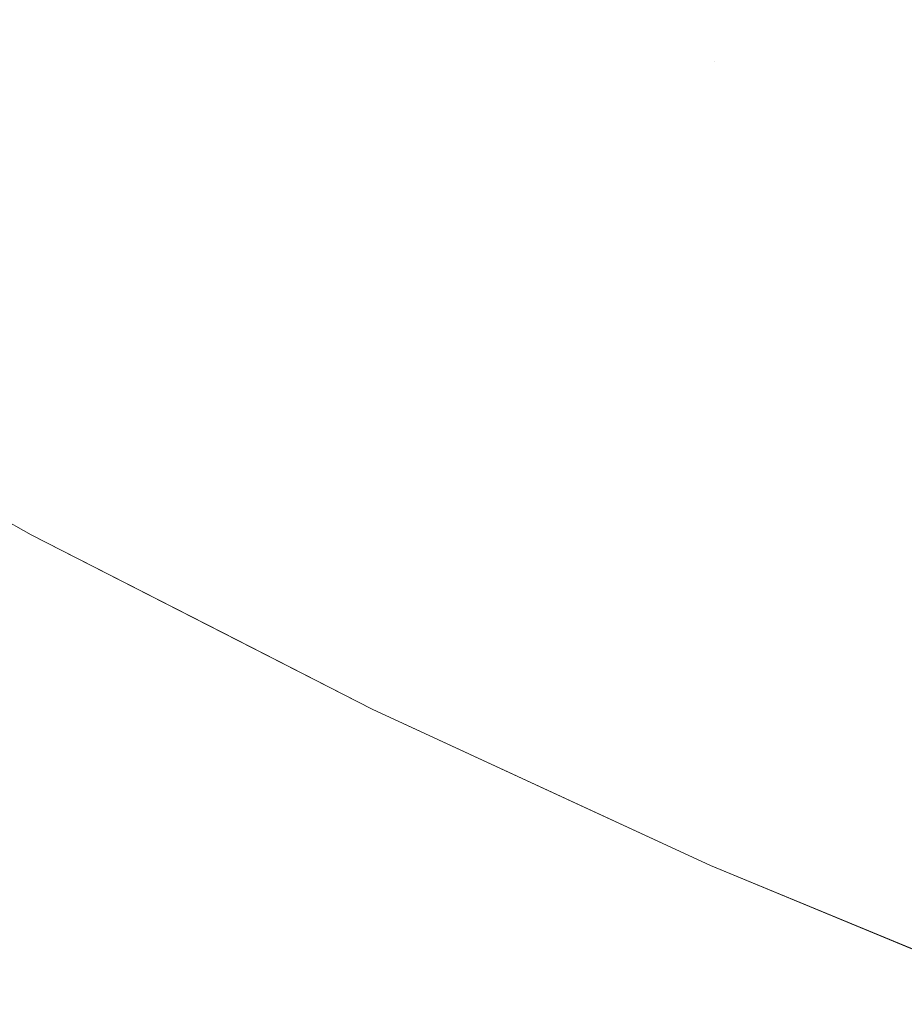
# Model space of a CAD drawing. Header units: centimetres. Extents: x -17.1 to 18.2, y 3.4 to 5.2.
# Tile 5 of 256: x -17.04259 to -17.03766, y 3.40339 to 3.40888. Entities that reach past the tile are written whole.
import ezdxf

# ---------------------------------------------------------------- set-up
doc = ezdxf.new("R2010")
doc.units = ezdxf.units.CM
doc.header["$LTSCALE"] = 2.54
doc.layers.add('Lucido design-1', color=7, linetype='Continuous')

# ---------------------------------------------------------------- blocks, each defined once
blk = doc.blocks.new('Gruppo-4-1')
at = {"color": 7, "linetype": 'Continuous', "lineweight": 9}
for points, invisible_edges in [([(-17.0416549, 3.4092184, -1872.9416161), (-17.041741, 3.408851, -1872.9401294), (-17.0435626, 3.4098724, -1872.9401294), (-17.0434691, 3.4102357, -1872.9416161)], 15), ([(-17.0426556, 3.409352, -1872.2908986), (-17.041741, 3.408851, -1872.2908986), (-17.0415638, 3.4096065, -1872.2879344), (-17.0424708, 3.4101033, -1872.2879344)], 15), ([(-17.0396407, 3.4090847, -1872.9445615), (-17.0397282, 3.408672, -1872.9430936), (-17.0415638, 3.4096065, -1872.9430936), (-17.041468, 3.410015, -1872.9445615)], 15), ([(-17.0386294, 3.4090847, -1872.2850088), (-17.0377035, 3.408672, -1872.2850088), (-17.037526, 3.4096065, -1872.2821254), (-17.0384423, 3.410015, -1872.2821254)], 15), ([(-17.0406495, 3.4091293, -1872.2879344), (-17.0397282, 3.408672, -1872.2879344), (-17.0395488, 3.4095177, -1872.2850088), (-17.0404616, 3.4099708, -1872.2850088)], 15), ([(-17.0376166, 3.4091293, -1872.9474665), (-17.0377035, 3.408672, -1872.9460193), (-17.0395488, 3.4095177, -1872.9460193), (-17.0394527, 3.4099708, -1872.9474665)], 15), ([(-17.0436508, 3.4095298, -1872.938634), (-17.0435626, 3.4098724, -1872.9401294), (-17.041741, 3.408851, -1872.9401294), (-17.0418223, 3.4085046, -1872.938634)], 15), ([(-17.0406495, 3.4091293, -1872.2879344), (-17.0415638, 3.4096065, -1872.2879344), (-17.041741, 3.408851, -1872.2908986), (-17.0408191, 3.4083698, -1872.2908986)], 15), ([(-17.0416549, 3.4092184, -1872.9416161), (-17.0415638, 3.4096065, -1872.9430936), (-17.0397282, 3.408672, -1872.9430936), (-17.0398114, 3.4082799, -1872.9416161)], 15), ([(-17.0366036, 3.4092184, -1872.2821254), (-17.037526, 3.4096065, -1872.2821254), (-17.0377035, 3.408672, -1872.2850088), (-17.0367716, 3.4082799, -1872.2850088)], 15), ([(-17.0418223, 3.4085046, -1872.938634), (-17.0418986, 3.4081793, -1872.9371304), (-17.0437336, 3.4092082, -1872.9371304), (-17.0436508, 3.4095298, -1872.938634)], 15), ([(-17.0386294, 3.4090847, -1872.2850088), (-17.0395488, 3.4095177, -1872.2850088), (-17.0397282, 3.408672, -1872.2879344), (-17.0388002, 3.4082349, -1872.2879344)], 15), ([(-17.0387168, 3.4086496, -1872.9445615), (-17.0396407, 3.4090847, -1872.9445615), (-17.0395488, 3.4095177, -1872.9460193), (-17.0377035, 3.408672, -1872.9460193)], 15), ([(-17.0428199, 3.4086839, -1872.2938976), (-17.0418986, 3.4081793, -1872.2938976), (-17.041741, 3.408851, -1872.2908986), (-17.0426556, 3.409352, -1872.2908986)], 15), ([(-17.0438109, 3.4089077, -1872.9356192), (-17.0437336, 3.4092082, -1872.9371304), (-17.0418986, 3.4081793, -1872.9371304), (-17.0419699, 3.4078754, -1872.9356192)], 15), ([(-17.0398114, 3.4082799, -1872.9416161), (-17.0398901, 3.4079087, -1872.9401294), (-17.041741, 3.408851, -1872.9401294), (-17.0416549, 3.4092184, -1872.9416161)], 15), ([(-17.0408191, 3.4083698, -1872.2908986), (-17.0398901, 3.4079087, -1872.2908986), (-17.0397282, 3.408672, -1872.2879344), (-17.0406495, 3.4091293, -1872.2879344)], 15), ([(-17.0367716, 3.4082799, -1872.9460193), (-17.0377035, 3.408672, -1872.9460193), (-17.0376166, 3.4091293, -1872.9474665), (-17.0366894, 3.4087392, -1872.9474665)], 15), ([(-17.0388002, 3.4082349, -1872.9430936), (-17.0397282, 3.408672, -1872.9430936), (-17.0396407, 3.4090847, -1872.9445615), (-17.0387168, 3.4086496, -1872.9445615)], 15), ([(-17.0388002, 3.4082349, -1872.2879344), (-17.0378657, 3.4078184, -1872.2879344), (-17.0377035, 3.408672, -1872.2850088), (-17.0386294, 3.4090847, -1872.2850088)], 15), ([(-17.0419699, 3.4078754, -1872.9356192), (-17.0420361, 3.4075932, -1872.9341007), (-17.0438828, 3.4086286, -1872.9341007), (-17.0438109, 3.4089077, -1872.9356192)], 15), ([(-17.0408191, 3.4083698, -1872.2908986), (-17.041741, 3.408851, -1872.2908986), (-17.0418986, 3.4081793, -1872.2938976), (-17.0409699, 3.4076946, -1872.2938976)], 15), ([(-17.0418223, 3.4085046, -1872.938634), (-17.041741, 3.408851, -1872.9401294), (-17.0398901, 3.4079087, -1872.9401294), (-17.0399644, 3.4075587, -1872.938634)], 15), ([(-17.0429633, 3.408101, -1872.2969274), (-17.0420361, 3.4075932, -1872.2969274), (-17.0418986, 3.4081793, -1872.2938976), (-17.0428199, 3.4086839, -1872.2938976)], 15), ([(-17.0388002, 3.4082349, -1872.2879344), (-17.0397282, 3.408672, -1872.2879344), (-17.0398901, 3.4079087, -1872.2908986), (-17.0389544, 3.407468, -1872.2908986)], 15), ([(-17.0388794, 3.4078409, -1872.9416161), (-17.0398114, 3.4082799, -1872.9416161), (-17.0397282, 3.408672, -1872.9430936), (-17.0388002, 3.4082349, -1872.9430936)], 15), ([(-17.0377035, 3.408672, -1872.9460193), (-17.0377866, 3.4082349, -1872.9445615), (-17.0387168, 3.4086496, -1872.9445615)], 11), ([(-17.0367716, 3.4082799, -1872.2850088), (-17.0377035, 3.408672, -1872.2850088), (-17.0378657, 3.4078184, -1872.2879344), (-17.0369252, 3.4074226, -1872.2879344)], 15), ([(-17.0368502, 3.4078409, -1872.9445615), (-17.0377866, 3.4082349, -1872.9445615), (-17.0377035, 3.408672, -1872.9460193), (-17.0367716, 3.4082799, -1872.9460193)], 15), ([(-17.0439491, 3.4083711, -1872.9325755), (-17.0438828, 3.4086286, -1872.9341007), (-17.0420361, 3.4075932, -1872.9341007), (-17.0420972, 3.4073328, -1872.9325755)], 15), ([(-17.0387168, 3.4086496, -1872.9445615), (-17.0377866, 3.4082349, -1872.9445615), (-17.0378657, 3.4078184, -1872.9430936), (-17.0388002, 3.4082349, -1872.9430936)], 15), ([(-17.0399644, 3.4075587, -1872.938634), (-17.0400341, 3.4072301, -1872.9371304), (-17.0418986, 3.4081793, -1872.9371304), (-17.0418223, 3.4085046, -1872.938634)], 15), ([(-17.0420972, 3.4073328, -1872.9325755), (-17.0421531, 3.4070944, -1872.9310442), (-17.0440098, 3.4081353, -1872.9310442), (-17.0439491, 3.4083711, -1872.9325755)], 15), ([(-17.0409699, 3.4076946, -1872.2938976), (-17.0400341, 3.4072301, -1872.2938976), (-17.0398901, 3.4079087, -1872.2908986), (-17.0408191, 3.4083698, -1872.2908986)], 15), ([(-17.0389544, 3.407468, -1872.9401294), (-17.0398901, 3.4079087, -1872.9401294), (-17.0398114, 3.4082799, -1872.9416161), (-17.0388794, 3.4078409, -1872.9416161)], 15), ([(-17.0389544, 3.407468, -1872.2908986), (-17.0380121, 3.407048, -1872.2908986), (-17.0378657, 3.4078184, -1872.2879344), (-17.0388002, 3.4082349, -1872.2879344)], 15), ([(-17.0388002, 3.4082349, -1872.9430936), (-17.0378657, 3.4078184, -1872.9430936), (-17.0379409, 3.4074226, -1872.9416161), (-17.0388794, 3.4078409, -1872.9416161)], 15), ([(-17.0369252, 3.4074226, -1872.9430936), (-17.0378657, 3.4078184, -1872.9430936), (-17.0377866, 3.4082349, -1872.9445615), (-17.0368502, 3.4078409, -1872.9445615)], 15), ([(-17.0409699, 3.4076946, -1872.2938976), (-17.0418986, 3.4081793, -1872.2938976), (-17.0420361, 3.4075932, -1872.2969274), (-17.0411015, 3.4071054, -1872.2969274)], 15), ([(-17.0419699, 3.4078754, -1872.9356192), (-17.0418986, 3.4081793, -1872.9371304), (-17.0400341, 3.4072301, -1872.9371304), (-17.0400992, 3.406923, -1872.9356192)], 15), ([(-17.0440648, 3.4079215, -1872.9295074), (-17.0440098, 3.4081353, -1872.9310442), (-17.0421531, 3.4070944, -1872.9310442), (-17.0422039, 3.4068781, -1872.9295074)], 15), ([(-17.0430853, 3.4076049, -1872.2999838), (-17.0421531, 3.4070944, -1872.2999838), (-17.0420361, 3.4075932, -1872.2969274), (-17.0429633, 3.408101, -1872.2969274)], 15), ([(-17.0422039, 3.4068781, -1872.9295074), (-17.0422494, 3.4066842, -1872.9279654), (-17.0441141, 3.4077298, -1872.9279654), (-17.0440648, 3.4079215, -1872.9295074)], 15), ([(-17.0389544, 3.407468, -1872.2908986), (-17.0398901, 3.4079087, -1872.2908986), (-17.0400341, 3.4072301, -1872.2938976), (-17.0390915, 3.4067861, -1872.2938976)], 15), ([(-17.0390251, 3.4071163, -1872.938634), (-17.0399644, 3.4075587, -1872.938634), (-17.0398901, 3.4079087, -1872.9401294), (-17.0389544, 3.407468, -1872.9401294)], 15), ([(-17.0400992, 3.406923, -1872.9356192), (-17.0401597, 3.4066379, -1872.9341007), (-17.0420361, 3.4075932, -1872.9341007), (-17.0419699, 3.4078754, -1872.9356192)], 15), ([(-17.0388794, 3.4078409, -1872.9416161), (-17.0379409, 3.4074226, -1872.9416161), (-17.0380121, 3.407048, -1872.9401294), (-17.0389544, 3.407468, -1872.9401294)], 15), ([(-17.0369252, 3.4074226, -1872.2879344), (-17.0378657, 3.4078184, -1872.2879344), (-17.0380121, 3.407048, -1872.2908986), (-17.0370637, 3.4066489, -1872.2908986)], 15), ([(-17.0369963, 3.4070252, -1872.9416161), (-17.0379409, 3.4074226, -1872.9416161), (-17.0378657, 3.4078184, -1872.9430936), (-17.0369252, 3.4074226, -1872.9430936)], 15), ([(-17.0441578, 3.4075603, -1872.9264189), (-17.0441141, 3.4077298, -1872.9279654), (-17.0422494, 3.4066842, -1872.9279654), (-17.0422896, 3.4065128, -1872.9264189)], 15), ([(-17.0411015, 3.4071054, -1872.2969274), (-17.0401597, 3.4066379, -1872.2969274), (-17.0400341, 3.4072301, -1872.2938976), (-17.0409699, 3.4076946, -1872.2938976)], 15), ([(-17.0422896, 3.4065128, -1872.9264189), (-17.0423245, 3.406364, -1872.9248685), (-17.0441956, 3.4074132, -1872.9248685), (-17.0441578, 3.4075603, -1872.9264189)], 15), ([(-17.0431856, 3.4071971, -1872.3030627), (-17.0422494, 3.4066842, -1872.3030627), (-17.0421531, 3.4070944, -1872.2999838), (-17.0430853, 3.4076049, -1872.2999838)], 15), ([(-17.0411015, 3.4071054, -1872.2969274), (-17.0420361, 3.4075932, -1872.2969274), (-17.0421531, 3.4070944, -1872.2999838), (-17.0412135, 3.4066039, -1872.2999838)], 15), ([(-17.0420972, 3.4073328, -1872.9325755), (-17.0420361, 3.4075932, -1872.9341007), (-17.0401597, 3.4066379, -1872.9341007), (-17.0402156, 3.4063748, -1872.9325755)], 15), ([(-17.0390915, 3.4067861, -1872.9371304), (-17.0400341, 3.4072301, -1872.9371304), (-17.0399644, 3.4075587, -1872.938634), (-17.0390251, 3.4071163, -1872.938634)], 15), ([(-17.0390915, 3.4067861, -1872.2938976), (-17.0381423, 3.406363, -1872.2938976), (-17.0380121, 3.407048, -1872.2908986), (-17.0389544, 3.407468, -1872.2908986)], 15), ([(-17.0389544, 3.407468, -1872.9401294), (-17.0380121, 3.407048, -1872.9401294), (-17.0380793, 3.4066947, -1872.938634), (-17.0390251, 3.4071163, -1872.938634)], 15), ([(-17.0442277, 3.4072885, -1872.9233146), (-17.0441956, 3.4074132, -1872.9248685), (-17.0423245, 3.406364, -1872.9248685), (-17.0423541, 3.4062379, -1872.9233146)], 15), ([(-17.0370637, 3.4066489, -1872.9401294), (-17.0380121, 3.407048, -1872.9401294), (-17.0379409, 3.4074226, -1872.9416161), (-17.0369963, 3.4070252, -1872.9416161)], 15), ([(-17.0423541, 3.4062379, -1872.9233146), (-17.0423783, 3.4061346, -1872.9217579), (-17.044254, 3.4071863, -1872.9217579), (-17.0442277, 3.4072885, -1872.9233146)], 15), ([(-17.0402156, 3.4063748, -1872.9325755), (-17.0402667, 3.4061339, -1872.9310442), (-17.0421531, 3.4070944, -1872.9310442), (-17.0420972, 3.4073328, -1872.9325755)], 15), ([(-17.0390915, 3.4067861, -1872.2938976), (-17.0400341, 3.4072301, -1872.2938976), (-17.0401597, 3.4066379, -1872.2969274), (-17.0392111, 3.4061911, -1872.2969274)], 15), ([(-17.0391535, 3.4064776, -1872.9356192), (-17.0400992, 3.406923, -1872.9356192), (-17.0400341, 3.4072301, -1872.9371304), (-17.0390915, 3.4067861, -1872.9371304)], 15), ([(-17.0442745, 3.4071068, -1872.920199), (-17.044254, 3.4071863, -1872.9217579), (-17.0423783, 3.4061346, -1872.9217579), (-17.0423972, 3.4060542, -1872.920199)], 15), ([(-17.043264, 3.4068786, -1872.3061596), (-17.0423245, 3.406364, -1872.3061596), (-17.0422494, 3.4066842, -1872.3030627), (-17.0431856, 3.4071971, -1872.3030627)], 15), ([(-17.0444453, 3.4070895, -1872.915514), (-17.0425275, 3.4060076, -1872.915514), (-17.0425275, 3.4060076, -1872.315514), (-17.0433597, 3.4064771, -1872.315514)], 10), ([(-17.0424187, 3.4059622, -1872.9170764), (-17.0425275, 3.4060076, -1872.915514), (-17.0444453, 3.4070895, -1872.915514), (-17.0442979, 3.4070158, -1872.9170764)], 13), ([(-17.0423972, 3.4060542, -1872.920199), (-17.0424106, 3.4059967, -1872.9186383), (-17.0442891, 3.40705, -1872.9186383), (-17.0442745, 3.4071068, -1872.920199)], 15), ([(-17.0412135, 3.4066039, -1872.2999838), (-17.0421531, 3.4070944, -1872.2999838), (-17.0422494, 3.4066842, -1872.3030627), (-17.0413056, 3.4061916, -1872.3030627)], 15), ([(-17.0422039, 3.4068781, -1872.9295074), (-17.0421531, 3.4070944, -1872.9310442), (-17.0402667, 3.4061339, -1872.9310442), (-17.040313, 3.4059155, -1872.9295074)], 15), ([(-17.0412135, 3.4066039, -1872.2999838), (-17.0402667, 3.4061339, -1872.2999838), (-17.0401597, 3.4066379, -1872.2969274), (-17.0411015, 3.4071054, -1872.2969274)], 15), ([(-17.0390251, 3.4071163, -1872.938634), (-17.0380793, 3.4066947, -1872.938634), (-17.0381423, 3.406363, -1872.9371304), (-17.0390915, 3.4067861, -1872.9371304)], 15), ([(-17.0442979, 3.4070158, -1872.9170764), (-17.0442891, 3.40705, -1872.9186383), (-17.0424106, 3.4059967, -1872.9186383), (-17.0424187, 3.4059622, -1872.9170764)], 15), ([(-17.0370637, 3.4066489, -1872.2908986), (-17.0380121, 3.407048, -1872.2908986), (-17.0381423, 3.406363, -1872.2938976), (-17.0371869, 3.405961, -1872.2938976)], 15), ([(-17.0371272, 3.4062941, -1872.938634), (-17.0380793, 3.4066947, -1872.938634), (-17.0380121, 3.407048, -1872.9401294), (-17.0370637, 3.4066489, -1872.9401294)], 15), ([(-17.0392111, 3.4061911, -1872.9341007), (-17.0401597, 3.4066379, -1872.9341007), (-17.0400992, 3.406923, -1872.9356192), (-17.0391535, 3.4064776, -1872.9356192)], 15), ([(-17.0433201, 3.4066505, -1872.3092701), (-17.0423783, 3.4061346, -1872.3092701), (-17.0423245, 3.406364, -1872.3061596), (-17.043264, 3.4068786, -1872.3061596)], 15), ([(-17.040313, 3.4059155, -1872.9295074), (-17.0403546, 3.4057196, -1872.9279654), (-17.0422494, 3.4066842, -1872.9279654), (-17.0422039, 3.4068781, -1872.9295074)], 15), ([(-17.0392111, 3.4061911, -1872.2969274), (-17.0382559, 3.4057653, -1872.2969274), (-17.0381423, 3.406363, -1872.2938976), (-17.0390915, 3.4067861, -1872.2938976)], 15), ([(-17.0390915, 3.4067861, -1872.9371304), (-17.0381423, 3.406363, -1872.9371304), (-17.0382012, 3.4060531, -1872.9356192), (-17.0391535, 3.4064776, -1872.9356192)], 15), ([(-17.0413056, 3.4061916, -1872.3030627), (-17.0422494, 3.4066842, -1872.3030627), (-17.0423245, 3.406364, -1872.3061596), (-17.0413775, 3.4058697, -1872.3061596)], 15), ([(-17.0422896, 3.4065128, -1872.9264189), (-17.0422494, 3.4066842, -1872.9279654), (-17.0403546, 3.4057196, -1872.9279654), (-17.0403913, 3.4055464, -1872.9264189)], 15), ([(-17.0371869, 3.405961, -1872.9371304), (-17.0381423, 3.406363, -1872.9371304), (-17.0380793, 3.4066947, -1872.938634), (-17.0371272, 3.4062941, -1872.938634)], 15), ([(-17.0433538, 3.4065133, -1872.3123898), (-17.0424106, 3.4059967, -1872.3123898), (-17.0423783, 3.4061346, -1872.3092701), (-17.0433201, 3.4066505, -1872.3092701)], 15), ([(-17.0392111, 3.4061911, -1872.2969274), (-17.0401597, 3.4066379, -1872.2969274), (-17.0402667, 3.4061339, -1872.2999838), (-17.0393129, 3.4056847, -1872.2999838)], 15), ([(-17.0392642, 3.4059267, -1872.9325755), (-17.0402156, 3.4063748, -1872.9325755), (-17.0401597, 3.4066379, -1872.9341007), (-17.0392111, 3.4061911, -1872.9341007)], 15), ([(-17.0413056, 3.4061916, -1872.3030627), (-17.0403546, 3.4057196, -1872.3030627), (-17.0402667, 3.4061339, -1872.2999838), (-17.0412135, 3.4066039, -1872.2999838)], 15), ([(-17.0433597, 3.4064771, -1872.315514), (-17.0425275, 3.4060076, -1872.315514), (-17.0424106, 3.4059967, -1872.3123898), (-17.0433538, 3.4065133, -1872.3123898)], 14), ([(-17.0403913, 3.4055464, -1872.9264189), (-17.0404232, 3.405396, -1872.9248685), (-17.0423245, 3.406364, -1872.9248685), (-17.0422896, 3.4065128, -1872.9264189)], 15), ([(-17.0391535, 3.4064776, -1872.9356192), (-17.0382012, 3.4060531, -1872.9356192), (-17.0382559, 3.4057653, -1872.9341007), (-17.0392111, 3.4061911, -1872.9341007)], 15), ([(-17.0413775, 3.4058697, -1872.3061596), (-17.0423245, 3.406364, -1872.3061596), (-17.0423783, 3.4061346, -1872.3092701), (-17.041429, 3.4056391, -1872.3092701)], 15), ([(-17.0423541, 3.4062379, -1872.9233146), (-17.0423245, 3.406364, -1872.9248685), (-17.0404232, 3.405396, -1872.9248685), (-17.0404502, 3.4052686, -1872.9233146)], 15), ([(-17.0393129, 3.4056847, -1872.9310442), (-17.0402667, 3.4061339, -1872.9310442), (-17.0402156, 3.4063748, -1872.9325755), (-17.0392642, 3.4059267, -1872.9325755)], 15), ([(-17.0371869, 3.405961, -1872.2938976), (-17.0381423, 3.406363, -1872.2938976), (-17.0382559, 3.4057653, -1872.2969274), (-17.0372944, 3.4053608, -1872.2969274)], 15), ([(-17.0372426, 3.4056498, -1872.9356192), (-17.0382012, 3.4060531, -1872.9356192), (-17.0381423, 3.406363, -1872.9371304), (-17.0371869, 3.405961, -1872.9371304)], 15), ([(-17.0404502, 3.4052686, -1872.9233146), (-17.0404724, 3.4051643, -1872.9217579), (-17.0423783, 3.4061346, -1872.9217579), (-17.0423541, 3.4062379, -1872.9233146)], 15), ([(-17.0413775, 3.4058697, -1872.3061596), (-17.0404232, 3.405396, -1872.3061596), (-17.0403546, 3.4057196, -1872.3030627), (-17.0413056, 3.4061916, -1872.3030627)], 15), ([(-17.0393129, 3.4056847, -1872.2999838), (-17.0383525, 3.4052566, -1872.2999838), (-17.0382559, 3.4057653, -1872.2969274), (-17.0392111, 3.4061911, -1872.2969274)], 15), ([(-17.0392111, 3.4061911, -1872.9341007), (-17.0382559, 3.4057653, -1872.9341007), (-17.0383063, 3.4054997, -1872.9325755), (-17.0392642, 3.4059267, -1872.9325755)], 15), ([(-17.041429, 3.4056391, -1872.3092701), (-17.0423783, 3.4061346, -1872.3092701), (-17.0424106, 3.4059967, -1872.3123898), (-17.0414599, 3.4055005, -1872.3123898)], 15), ([(-17.0423972, 3.4060542, -1872.920199), (-17.0423783, 3.4061346, -1872.9217579), (-17.0404724, 3.4051643, -1872.9217579), (-17.0404896, 3.405083, -1872.920199)], 15), ([(-17.0393129, 3.4056847, -1872.2999838), (-17.0402667, 3.4061339, -1872.2999838), (-17.0403546, 3.4057196, -1872.3030627), (-17.0393966, 3.4052684, -1872.3030627)], 15), ([(-17.039357, 3.4054652, -1872.9295074), (-17.040313, 3.4059155, -1872.9295074), (-17.0402667, 3.4061339, -1872.9310442), (-17.0393129, 3.4056847, -1872.9310442)], 15), ([(-17.0404896, 3.405083, -1872.920199), (-17.0405019, 3.4050249, -1872.9186383), (-17.0424106, 3.4059967, -1872.9186383), (-17.0423972, 3.4060542, -1872.920199)], 15), ([(-17.0372944, 3.4053608, -1872.9341007), (-17.0382559, 3.4057653, -1872.9341007), (-17.0382012, 3.4060531, -1872.9356192), (-17.0372426, 3.4056498, -1872.9356192)], 15), ([(-17.0414599, 3.4055005, -1872.3123898), (-17.0424106, 3.4059967, -1872.3123898), (-17.0425275, 3.4060076, -1872.315514), (-17.0414654, 3.4054637, -1872.315514)], 11), ([(-17.0414654, 3.4054637, -1872.315514), (-17.0425275, 3.4060076, -1872.315514), (-17.0425275, 3.4060076, -1872.915514), (-17.0406261, 3.4050339, -1872.915514)], 10), ([(-17.0405093, 3.4049901, -1872.9170764), (-17.0406261, 3.4050339, -1872.915514), (-17.0425275, 3.4060076, -1872.915514), (-17.0424187, 3.4059622, -1872.9170764)], 13), ([(-17.0424187, 3.4059622, -1872.9170764), (-17.0424106, 3.4059967, -1872.9186383), (-17.0405019, 3.4050249, -1872.9186383), (-17.0405093, 3.4049901, -1872.9170764)], 15), ([(-17.0393966, 3.4052684, -1872.9279654), (-17.0403546, 3.4057196, -1872.9279654), (-17.040313, 3.4059155, -1872.9295074), (-17.039357, 3.4054652, -1872.9295074)], 15), ([(-17.0392642, 3.4059267, -1872.9325755), (-17.0383063, 3.4054997, -1872.9325755), (-17.0383525, 3.4052566, -1872.9310442), (-17.0393129, 3.4056847, -1872.9310442)], 15), ([(-17.041429, 3.4056391, -1872.3092701), (-17.0404724, 3.4051643, -1872.3092701), (-17.0404232, 3.405396, -1872.3061596), (-17.0413775, 3.4058697, -1872.3061596)], 15), ([(-17.0372944, 3.4053608, -1872.2969274), (-17.0382559, 3.4057653, -1872.2969274), (-17.0383525, 3.4052566, -1872.2999838), (-17.0373859, 3.4048499, -1872.2999838)], 15), ([(-17.0373421, 3.4050941, -1872.9325755), (-17.0383063, 3.4054997, -1872.9325755), (-17.0382559, 3.4057653, -1872.9341007), (-17.0372944, 3.4053608, -1872.9341007)], 15), ([(-17.0393966, 3.4052684, -1872.3030627), (-17.0403546, 3.4057196, -1872.3030627), (-17.0404232, 3.405396, -1872.3061596), (-17.039462, 3.4049433, -1872.3061596)], 15), ([(-17.0394316, 3.4050944, -1872.9264189), (-17.0403913, 3.4055464, -1872.9264189), (-17.0403546, 3.4057196, -1872.9279654), (-17.0393966, 3.4052684, -1872.9279654)], 15), ([(-17.0414599, 3.4055005, -1872.3123898), (-17.0405019, 3.4050249, -1872.3123898), (-17.0404724, 3.4051643, -1872.3092701), (-17.041429, 3.4056391, -1872.3092701)], 15), ([(-17.0393966, 3.4052684, -1872.3030627), (-17.038432, 3.4048384, -1872.3030627), (-17.0383525, 3.4052566, -1872.2999838), (-17.0393129, 3.4056847, -1872.2999838)], 15), ([(-17.0393129, 3.4056847, -1872.9310442), (-17.0383525, 3.4052566, -1872.9310442), (-17.0383944, 3.4050361, -1872.9295074), (-17.039357, 3.4054652, -1872.9295074)], 15), ([(-17.039462, 3.4049433, -1872.9248685), (-17.0404232, 3.405396, -1872.9248685), (-17.0403913, 3.4055464, -1872.9264189), (-17.0394316, 3.4050944, -1872.9264189)], 15), ([(-17.0414654, 3.4054637, -1872.315514), (-17.0406261, 3.4050339, -1872.315514), (-17.0405019, 3.4050249, -1872.3123898), (-17.0414599, 3.4055005, -1872.3123898)], 14), ([(-17.0373859, 3.4048499, -1872.9310442), (-17.0383525, 3.4052566, -1872.9310442), (-17.0383063, 3.4054997, -1872.9325755), (-17.0373421, 3.4050941, -1872.9325755)], 15), ([(-17.0406261, 3.4050339, -1872.915514), (-17.0406261, 3.4050339, -1872.315514), (-17.0414654, 3.4054637, -1872.315514)], 9), ([(-17.039357, 3.4054652, -1872.9295074), (-17.0383944, 3.4050361, -1872.9295074), (-17.038432, 3.4048384, -1872.9279654), (-17.0393966, 3.4052684, -1872.9279654)], 15), ([(-17.039462, 3.4049433, -1872.3061596), (-17.0404232, 3.405396, -1872.3061596), (-17.0404724, 3.4051643, -1872.3092701), (-17.0395088, 3.4047104, -1872.3092701)], 15), ([(-17.0394877, 3.4048153, -1872.9233146), (-17.0404502, 3.4052686, -1872.9233146), (-17.0404232, 3.405396, -1872.9248685), (-17.039462, 3.4049433, -1872.9248685)], 15), ([(-17.0395088, 3.4047104, -1872.9217579), (-17.0404724, 3.4051643, -1872.9217579), (-17.0404502, 3.4052686, -1872.9233146), (-17.0394877, 3.4048153, -1872.9233146)], 15), ([(-17.039462, 3.4049433, -1872.3061596), (-17.0384941, 3.4045119, -1872.3061596), (-17.038432, 3.4048384, -1872.3030627), (-17.0393966, 3.4052684, -1872.3030627)], 15), ([(-17.0393966, 3.4052684, -1872.9279654), (-17.038432, 3.4048384, -1872.9279654), (-17.0384652, 3.4046636, -1872.9264189), (-17.0394316, 3.4050944, -1872.9264189)], 15), ([(-17.0373859, 3.4048499, -1872.2999838), (-17.0383525, 3.4052566, -1872.2999838), (-17.038432, 3.4048384, -1872.3030627), (-17.0374611, 3.4044299, -1872.3030627)], 15), ([(-17.0374255, 3.4046285, -1872.9295074), (-17.0383944, 3.4050361, -1872.9295074), (-17.0383525, 3.4052566, -1872.9310442), (-17.0373859, 3.4048499, -1872.9310442)], 15), ([(-17.0395088, 3.4047104, -1872.3092701), (-17.0404724, 3.4051643, -1872.3092701), (-17.0405019, 3.4050249, -1872.3123898), (-17.0395369, 3.4045705, -1872.3123898)], 15), ([(-17.0395252, 3.4046288, -1872.920199), (-17.0404896, 3.405083, -1872.920199), (-17.0404724, 3.4051643, -1872.9217579), (-17.0395088, 3.4047104, -1872.9217579)], 15), ([(-17.0394316, 3.4050944, -1872.9264189), (-17.0384652, 3.4046636, -1872.9264189), (-17.0384941, 3.4045119, -1872.9248685), (-17.039462, 3.4049433, -1872.9248685)], 15), ([(-17.0395369, 3.4045705, -1872.3123898), (-17.0405019, 3.4050249, -1872.3123898), (-17.0406261, 3.4050339, -1872.315514), (-17.039542, 3.4045331, -1872.315514)], 11), ([(-17.039542, 3.4045331, -1872.315514), (-17.0406261, 3.4050339, -1872.315514), (-17.0406261, 3.4050339, -1872.915514), (-17.0387402, 3.4041627, -1872.915514)], 10), ([(-17.0387402, 3.4041627, -1872.915514), (-17.0406261, 3.4050339, -1872.915514), (-17.0405093, 3.4049901, -1872.9170764), (-17.039544, 3.4045354, -1872.9170764)], 14), ([(-17.0395369, 3.4045705, -1872.9186383), (-17.0405019, 3.4050249, -1872.9186383), (-17.0404896, 3.405083, -1872.920199), (-17.0395252, 3.4046288, -1872.920199)], 15), ([(-17.0374611, 3.4044299, -1872.9279654), (-17.038432, 3.4048384, -1872.9279654), (-17.0383944, 3.4050361, -1872.9295074), (-17.0374255, 3.4046285, -1872.9295074)], 15), ([(-17.039544, 3.4045354, -1872.9170764), (-17.0405093, 3.4049901, -1872.9170764), (-17.0405019, 3.4050249, -1872.9186383), (-17.0395369, 3.4045705, -1872.9186383)], 15), ([(-17.0395088, 3.4047104, -1872.3092701), (-17.0385385, 3.4042779, -1872.3092701), (-17.0384941, 3.4045119, -1872.3061596), (-17.039462, 3.4049433, -1872.3061596)], 15), ([(-17.039462, 3.4049433, -1872.9248685), (-17.0384941, 3.4045119, -1872.9248685), (-17.0385185, 3.4043833, -1872.9233146), (-17.0394877, 3.4048153, -1872.9233146)], 15), ([(-17.0394877, 3.4048153, -1872.9233146), (-17.0385185, 3.4043833, -1872.9233146), (-17.0385385, 3.4042779, -1872.9217579), (-17.0395088, 3.4047104, -1872.9217579)], 15), ([(-17.0374611, 3.4044299, -1872.3030627), (-17.038432, 3.4048384, -1872.3030627), (-17.0384941, 3.4045119, -1872.3061596), (-17.0375198, 3.404102, -1872.3061596)], 15), ([(-17.0374925, 3.4042544, -1872.9264189), (-17.0384652, 3.4046636, -1872.9264189), (-17.038432, 3.4048384, -1872.9279654), (-17.0374611, 3.4044299, -1872.9279654)], 15), ([(-17.0395369, 3.4045705, -1872.3123898), (-17.0385652, 3.4041373, -1872.3123898), (-17.0385385, 3.4042779, -1872.3092701), (-17.0395088, 3.4047104, -1872.3092701)], 15), ([(-17.0395088, 3.4047104, -1872.9217579), (-17.0385385, 3.4042779, -1872.9217579), (-17.0385541, 3.4041959, -1872.920199), (-17.0395252, 3.4046288, -1872.920199)], 15), ([(-17.0375198, 3.404102, -1872.9248685), (-17.0384941, 3.4045119, -1872.9248685), (-17.0384652, 3.4046636, -1872.9264189), (-17.0374925, 3.4042544, -1872.9264189)], 15), ([(-17.0395252, 3.4046288, -1872.920199), (-17.0385541, 3.4041959, -1872.920199), (-17.0385652, 3.4041373, -1872.9186383), (-17.0395369, 3.4045705, -1872.9186383)], 15), ([(-17.0395369, 3.4045705, -1872.9186383), (-17.0385652, 3.4041373, -1872.9186383), (-17.0385719, 3.4041021, -1872.9170764), (-17.039544, 3.4045354, -1872.9170764)], 15), ([(-17.039542, 3.4045331, -1872.315514), (-17.0387402, 3.4041627, -1872.315514), (-17.0385652, 3.4041373, -1872.3123898), (-17.0395369, 3.4045705, -1872.3123898)], 14), ([(-17.039544, 3.4045354, -1872.9170764), (-17.0385719, 3.4041021, -1872.9170764), (-17.0387402, 3.4041627, -1872.915514)], 11), ([(-17.0387402, 3.4041627, -1872.915514), (-17.0387402, 3.4041627, -1872.315514), (-17.039542, 3.4045331, -1872.315514)], 9), ([(-17.0375198, 3.404102, -1872.3061596), (-17.0384941, 3.4045119, -1872.3061596), (-17.0385385, 3.4042779, -1872.3092701), (-17.0375619, 3.403867, -1872.3092701)], 15), ([(-17.0375429, 3.4039728, -1872.9233146), (-17.0385185, 3.4043833, -1872.9233146), (-17.0384941, 3.4045119, -1872.9248685), (-17.0375198, 3.404102, -1872.9248685)], 15), ([(-17.0375619, 3.403867, -1872.9217579), (-17.0385385, 3.4042779, -1872.9217579), (-17.0385185, 3.4043833, -1872.9233146), (-17.0375429, 3.4039728, -1872.9233146)], 15), ([(-17.0375619, 3.403867, -1872.3092701), (-17.0385385, 3.4042779, -1872.3092701), (-17.0385652, 3.4041373, -1872.3123898), (-17.0375872, 3.4037258, -1872.3123898)], 15), ([(-17.0375766, 3.4037847, -1872.920199), (-17.0385541, 3.4041959, -1872.920199), (-17.0385385, 3.4042779, -1872.9217579), (-17.0375619, 3.403867, -1872.9217579)], 15), ([(-17.0375872, 3.4037258, -1872.3123898), (-17.0385652, 3.4041373, -1872.3123898), (-17.0387402, 3.4041627, -1872.315514), (-17.0375919, 3.4036877, -1872.315514)], 11), ([(-17.0387402, 3.4041627, -1872.915514), (-17.0368686, 3.4033885, -1872.915514), (-17.0368686, 3.4033885, -1872.315514), (-17.0375919, 3.4036877, -1872.315514)], 10), ([(-17.0375919, 3.4036877, -1872.315514), (-17.0387402, 3.4041627, -1872.315514), (-17.0387402, 3.4041627, -1872.915514)], 10), ([(-17.0368686, 3.4033885, -1872.915514), (-17.0387402, 3.4041627, -1872.915514), (-17.0385719, 3.4041021, -1872.9170764), (-17.0375935, 3.4036905, -1872.9170764)], 14), ([(-17.0375872, 3.4037258, -1872.9186383), (-17.0385652, 3.4041373, -1872.9186383), (-17.0385541, 3.4041959, -1872.920199), (-17.0375766, 3.4037847, -1872.920199)], 15), ([(-17.0375935, 3.4036905, -1872.9170764), (-17.0385719, 3.4041021, -1872.9170764), (-17.0385652, 3.4041373, -1872.9186383), (-17.0375872, 3.4037258, -1872.9186383)], 15)]:
    blk.add_3dface(points, dxfattribs=dict(at, invisible_edges=invisible_edges))
blk = doc.blocks.new('Gruppo-5-1')
at = {"color": 7}
blk.add_blockref('Gruppo-4-1', (0, 0), dxfattribs=at)

msp = doc.modelspace()

# ---------------------------------------------------------------- block references
at = {"layer": 'Lucido design-1', "color": 7}
msp.add_blockref('Gruppo-5-1', (0, 0), dxfattribs=at)

doc.saveas('drawing.dxf')
